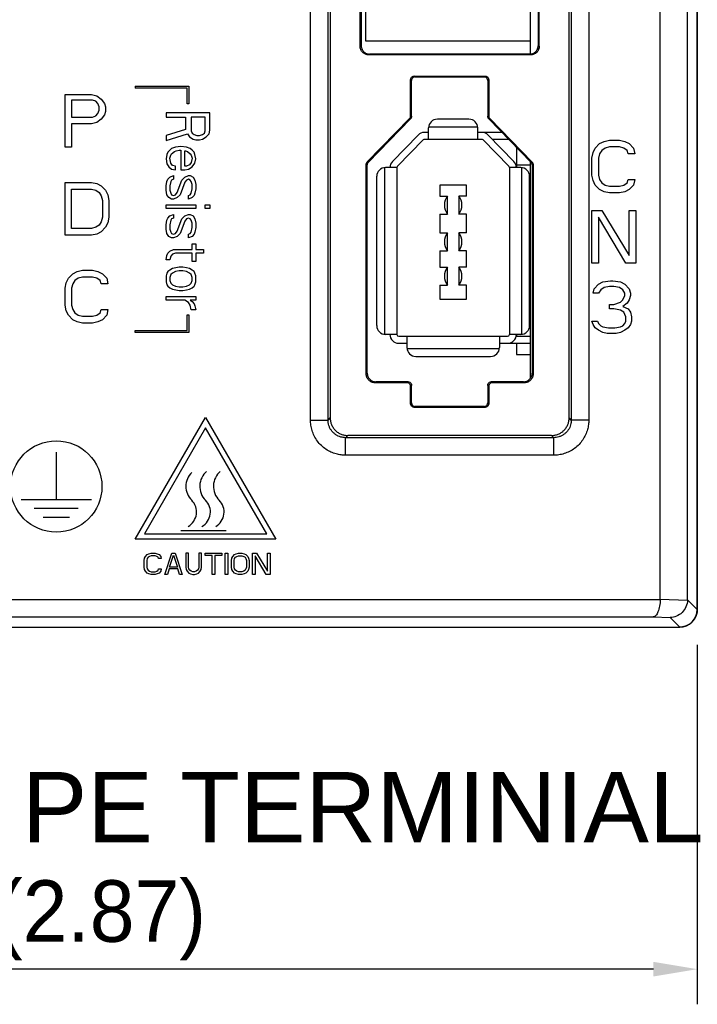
# Model space of a CAD drawing. Extents: x 101 to 1769, y -117 to 553.
# Tile 30 of 60: x 769 to 808, y 216 to 272. Entities that reach past the tile are written whole.
import ezdxf
from ezdxf.enums import TextEntityAlignment as Align

# ---------------------------------------------------------------- set-up
doc = ezdxf.new("R2010")
doc.units = 0
doc.header["$LTSCALE"] = 23.1
doc.header["$MEASUREMENT"] = 0
doc.linetypes.add('CENTER', pattern=[0.6, 0.375, -0.075, 0.075, -0.075])
doc.layers.get('0').update_dxf_attribs({"linetype": 'CONTINUOUS'})
doc.layers.get('Defpoints').update_dxf_attribs({"linetype": 'CONTINUOUS'})
doc.layers.add('03___PRT_ALL_CURVES', color=7, linetype='CONTINUOUS')
doc.layers.add('DEFAULT_1', color=7, linetype='CENTER')
doc.dimstyles.get("Standard").update_dxf_attribs({"dimtxt": 3, "dimasz": 2.5, "dimexe": 2, "dimexo": 2, "dimgap": 0.5, "dimtad": 1, "dimdec": 1, "dimzin": 0, "dimdsep": 46, "dimtxsty": 'Standard', "dimcen": 3, "dimadec": 0, "dimazin": 0, "dimtfac": 1, "dimtdec": 1, "dimtofl": 0, "dimtmove": 1, "dimatfit": 3, "dimfxl": 0, "dimtolj": 1, "dimtzin": 0, "dimarcsym": 0})

# ---------------------------------------------------------------- blocks, each defined once
blk = doc.blocks.new('*D25')
at = {"color": 0, "lineweight": -2}
for p, q in [((734.582, 242.065), (734.582, 216.099)), ((807.583, 236.563), (807.583, 216.099)), ((805.083, 218.099), (737.082, 218.099))]:
    blk.add_line(p, q, dxfattribs=at)
at = {"color": 0}
for points in [[(737.082, 218.516), (737.082, 217.683), (734.582, 218.099)], [(805.083, 218.516), (805.083, 217.683), (807.583, 218.099)]]:
    blk.add_solid(points, dxfattribs=at)
at = {"layer": 'Defpoints', "color": 0}
for p in [(734.582, 244.065), (807.583, 238.563), (734.582, 218.099)]:
    blk.add_point(p, dxfattribs=at)
at = {"color": 0, "insert": (771.083, 220.878), "char_height": 3.5, "attachment_point": 5}
blk.add_mtext('\\A1;{\\f新細明體|b0|i0|c136|p54;73(2.87)}', dxfattribs=at)

msp = doc.modelspace()

# ---------------------------------------------------------------- linework, layer by layer
at = {"color": 7, "linetype": 'Continuous'}
for p, q in [((807.582, 398.565), (807.582, 238.565)), ((807.583, 238.563), (807.583, 398.564)), ((807.024, 239.122), (807.024, 397.963)), ((805.472, 239.15), (805.472, 396.411)), ((785.559, 249.341), (785.559, 358.939)), ((786.559, 249.341), (786.559, 358.939)), ((786.682, 358.815), (786.682, 249.464)), ((800.282, 249.464), (800.282, 358.815)), ((800.405, 358.939), (800.405, 249.341)), ((801.405, 358.939), (801.405, 249.341)), ((788.383, 270.617), (788.383, 298.74)), ((788.436, 298.74), (788.436, 270.669)), ((788.682, 298.74), (788.682, 270.915)), ((798.082, 270.169), (798.082, 298.74)), ((798.531, 270.669), (798.531, 298.74)), ((798.583, 270.617), (798.583, 298.74)), ((788.436, 270.669), (788.383, 270.617)), ((788.682, 270.915), (798.082, 270.915)), ((798.583, 270.617), (798.531, 270.669)), ((788.935, 270.169), (788.883, 270.117)), ((798.084, 270.117), (788.883, 270.117)), ((798.031, 270.169), (788.935, 270.169)), ((798.084, 270.117), (798.031, 270.169)), ((791.311, 268.665), (791.259, 268.717)), ((791.259, 266.648), (791.259, 268.717)), ((791.311, 266.627), (791.311, 268.665)), ((791.458, 268.917), (795.506, 268.917)), ((791.511, 268.865), (791.458, 268.917)), ((791.511, 268.865), (795.453, 268.865)), ((795.453, 268.865), (795.506, 268.917)), ((795.653, 268.665), (795.705, 268.717)), ((795.653, 268.665), (795.653, 266.627)), ((795.705, 268.717), (795.705, 266.648)), ((771.583, 267.864), (773.083, 267.864)), ((771.583, 264.864), (771.583, 267.864)), ((773.083, 267.864), (773.396, 267.8)), ((773.146, 267.544), (771.958, 267.544)), ((771.958, 267.544), (771.958, 266.587)), ((773.333, 267.481), (773.146, 267.544)), ((773.458, 267.353), (773.333, 267.481)), ((773.396, 267.8), (773.646, 267.608)), ((773.521, 267.161), (773.458, 267.353)), ((773.646, 267.608), (773.833, 267.353)), ((773.833, 267.353), (773.896, 267.161)), ((773.333, 266.651), (773.458, 266.778)), ((773.458, 266.778), (773.521, 266.97)), ((773.521, 266.97), (773.521, 267.161)), ((773.833, 266.715), (773.646, 266.459)), ((773.896, 266.906), (773.833, 266.715)), ((773.896, 267.161), (773.896, 266.906)), ((771.958, 266.587), (773.146, 266.587)), ((773.083, 266.204), (771.958, 266.204)), ((771.958, 266.204), (771.958, 264.864)), ((773.396, 266.268), (773.083, 266.204)), ((773.146, 266.587), (773.333, 266.651)), ((773.646, 266.459), (773.396, 266.268)), ((788.79, 264.028), (791.202, 266.509)), ((788.842, 264.007), (791.254, 266.488)), ((791.202, 266.509), (791.254, 266.488)), ((791.259, 266.648), (791.311, 266.627)), ((794.582, 266.465), (792.782, 266.465)), ((795.705, 266.648), (795.653, 266.627)), ((795.762, 266.509), (795.71, 266.488)), ((795.71, 266.488), (798.124, 264.004)), ((795.762, 266.509), (798.177, 264.026)), ((791.685, 265.563), (790.223, 264.06)), ((792.282, 265.715), (792.043, 265.715)), ((792.282, 265.315), (792.282, 265.965)), ((795.079, 266.015), (792.284, 266.015)), ((795.082, 265.315), (795.082, 265.965)), ((796.461, 265.715), (795.082, 265.715)), ((797.14, 264.06), (795.679, 265.563)), ((791.972, 265.285), (790.51, 263.782)), ((795.321, 265.315), (792.043, 265.315)), ((796.854, 263.782), (795.392, 265.285)), ((796.85, 265.315), (795.921, 265.315)), ((801.771, 264.817), (802.021, 265.072)), ((802.021, 265.072), (802.271, 265.2)), ((802.271, 265.2), (802.583, 265.264)), ((802.583, 265.264), (803.146, 265.264)), ((803.146, 265.264), (803.458, 265.2)), ((803.458, 265.2), (803.708, 265.072)), ((803.708, 265.072), (803.958, 264.817)), ((771.958, 264.864), (771.583, 264.864)), ((797.282, 264.871), (797.282, 263.712)), ((801.583, 264.242), (801.646, 264.561)), ((801.646, 264.561), (801.771, 264.817)), ((802.021, 264.498), (801.958, 264.242)), ((802.146, 264.689), (802.021, 264.498)), ((802.333, 264.817), (802.146, 264.689)), ((802.583, 264.881), (802.333, 264.817)), ((803.146, 264.881), (802.583, 264.881)), ((803.396, 264.817), (803.146, 264.881)), ((803.583, 264.689), (803.396, 264.817)), ((803.646, 264.498), (803.583, 264.689)), ((804.021, 264.498), (803.646, 264.498)), ((803.958, 264.817), (804.021, 264.498)), ((788.786, 263.867), (788.733, 263.889)), ((788.733, 251.967), (788.733, 263.889)), ((788.842, 264.007), (788.79, 264.028)), ((798.082, 251.737), (798.082, 264.048)), ((798.124, 264.004), (798.177, 264.026)), ((798.181, 263.865), (798.233, 263.886)), ((798.233, 263.886), (798.233, 251.967)), ((801.583, 263.285), (801.583, 264.242)), ((801.958, 264.242), (801.958, 263.285)), ((788.786, 252.019), (788.786, 263.867)), ((789.782, 254.217), (789.782, 263.709)), ((790.482, 263.712), (789.832, 263.712)), ((790.482, 263.712), (790.482, 254.215)), ((797.532, 263.712), (796.882, 263.712)), ((796.882, 263.712), (796.882, 254.215)), ((797.282, 263.865), (798.082, 263.865)), ((797.582, 254.217), (797.582, 263.709)), ((798.181, 263.865), (798.181, 252.019)), ((771.583, 262.864), (773.083, 262.864)), ((771.583, 259.864), (771.583, 262.864)), ((773.083, 262.864), (773.396, 262.8)), ((773.396, 262.8), (773.646, 262.672)), ((789.332, 254.715), (789.332, 263.212)), ((798.032, 254.715), (798.032, 263.212)), ((801.646, 262.966), (801.583, 263.285)), ((801.771, 262.71), (801.646, 262.966)), ((801.958, 263.285), (802.021, 263.03)), ((802.021, 263.03), (802.146, 262.838)), ((802.146, 262.838), (802.333, 262.71)), ((803.396, 262.71), (803.583, 262.838)), ((803.583, 262.838), (803.646, 263.03)), ((803.646, 263.03), (804.021, 263.03)), ((804.021, 263.03), (803.958, 262.71)), ((771.958, 262.481), (773.083, 262.481)), ((771.958, 260.247), (771.958, 262.481)), ((773.083, 262.481), (773.333, 262.417)), ((773.333, 262.417), (773.521, 262.289)), ((773.521, 262.289), (773.646, 262.098)), ((773.646, 262.672), (773.896, 262.417)), ((773.896, 262.417), (774.021, 262.161)), ((794.432, 262.715), (792.932, 262.715)), ((792.932, 262.715), (792.932, 262.092)), ((794.432, 262.092), (794.432, 262.715)), ((802.021, 262.455), (801.771, 262.71)), ((802.271, 262.327), (802.021, 262.455)), ((802.583, 262.264), (802.271, 262.327)), ((802.333, 262.71), (802.583, 262.647)), ((802.583, 262.647), (803.146, 262.647)), ((803.146, 262.264), (802.583, 262.264)), ((803.146, 262.647), (803.396, 262.71)), ((803.458, 262.327), (803.146, 262.264)), ((803.708, 262.455), (803.458, 262.327)), ((803.958, 262.71), (803.708, 262.455)), ((773.646, 262.098), (773.708, 261.842)), ((773.708, 261.842), (773.708, 260.885)), ((774.021, 262.161), (774.083, 261.842)), ((774.083, 261.842), (774.083, 260.885)), ((792.932, 262.092), (793.365, 262.092)), ((793.365, 261.068), (793.365, 262.092)), ((794.432, 262.092), (793.999, 262.092)), ((793.999, 262.092), (793.999, 261.068)), ((801.583, 261.264), (802.146, 261.264)), ((801.583, 258.264), (801.583, 261.264)), ((802.146, 261.264), (803.708, 258.71)), ((803.708, 261.264), (804.083, 261.264)), ((803.708, 258.71), (803.708, 261.264)), ((804.083, 261.264), (804.083, 258.264)), ((773.646, 260.63), (773.521, 260.438)), ((773.708, 260.885), (773.646, 260.63)), ((774.021, 260.566), (773.896, 260.31)), ((774.083, 260.885), (774.021, 260.566)), ((792.932, 261.068), (793.365, 261.068)), ((792.932, 261.068), (792.932, 259.998)), ((794.432, 261.068), (793.999, 261.068)), ((794.432, 259.998), (794.432, 261.068)), ((803.521, 258.264), (801.958, 260.881)), ((801.958, 260.881), (801.958, 258.264)), ((773.083, 260.247), (771.958, 260.247)), ((773.333, 260.31), (773.083, 260.247)), ((773.521, 260.438), (773.333, 260.31)), ((773.646, 260.055), (773.396, 259.927)), ((773.896, 260.31), (773.646, 260.055)), ((792.932, 259.998), (793.365, 259.998)), ((793.365, 258.974), (793.365, 259.998)), ((794.432, 259.998), (793.999, 259.998)), ((793.999, 259.998), (793.999, 258.974)), ((798.032, 260.44), (798.082, 260.44)), ((773.083, 259.864), (771.583, 259.864)), ((773.396, 259.927), (773.083, 259.864)), ((792.932, 258.974), (793.365, 258.974)), ((792.932, 258.974), (792.932, 258.043)), ((794.432, 258.974), (793.999, 258.974)), ((794.432, 258.043), (794.432, 258.974)), ((798.032, 258.99), (798.082, 258.99)), ((772.021, 257.672), (772.271, 257.8)), ((772.271, 257.8), (772.583, 257.864)), ((772.583, 257.864), (773.146, 257.864)), ((773.146, 257.864), (773.458, 257.8)), ((773.458, 257.8), (773.708, 257.672)), ((792.932, 258.043), (793.365, 258.043)), ((793.365, 257.019), (793.365, 258.043)), ((794.432, 258.043), (793.999, 258.043)), ((793.999, 258.043), (793.999, 257.019)), ((801.958, 258.264), (801.583, 258.264)), ((804.083, 258.264), (803.521, 258.264)), ((771.583, 256.842), (771.646, 257.161)), ((771.646, 257.161), (771.771, 257.417)), ((771.771, 257.417), (772.021, 257.672)), ((772.146, 257.289), (772.021, 257.098)), ((772.333, 257.417), (772.146, 257.289)), ((772.583, 257.481), (772.333, 257.417)), ((773.146, 257.481), (772.583, 257.481)), ((773.396, 257.417), (773.146, 257.481)), ((773.583, 257.289), (773.396, 257.417)), ((773.646, 257.098), (773.583, 257.289)), ((773.708, 257.672), (773.958, 257.417)), ((773.958, 257.417), (774.021, 257.098)), ((801.958, 257.072), (802.208, 257.2)), ((802.208, 257.2), (802.646, 257.264)), ((802.646, 257.264), (802.771, 257.264)), ((802.771, 257.264), (803.208, 257.2)), ((803.208, 257.2), (803.458, 257.072)), ((771.583, 255.885), (771.583, 256.842)), ((772.021, 257.098), (771.958, 256.842)), ((771.958, 256.842), (771.958, 255.885)), ((774.021, 257.098), (773.646, 257.098)), ((792.932, 257.019), (793.365, 257.019)), ((792.932, 257.019), (792.932, 256.215)), ((794.432, 257.019), (793.999, 257.019)), ((794.432, 256.215), (794.432, 257.019)), ((801.646, 256.561), (801.708, 256.817)), ((801.708, 256.817), (801.958, 257.072)), ((802.083, 256.753), (801.958, 256.561)), ((802.271, 256.881), (802.083, 256.753)), ((802.583, 256.944), (802.271, 256.881)), ((802.833, 256.944), (802.583, 256.944)), ((803.146, 256.881), (802.833, 256.944)), ((803.333, 256.753), (803.146, 256.881)), ((803.458, 256.561), (803.333, 256.753)), ((803.458, 257.072), (803.708, 256.817)), ((803.708, 256.817), (803.771, 256.561)), ((792.932, 256.215), (794.432, 256.215)), ((801.958, 256.561), (801.646, 256.561)), ((802.833, 255.923), (803.208, 256.051)), ((803.208, 256.051), (803.333, 256.178)), ((803.333, 256.178), (803.458, 256.434)), ((803.458, 256.434), (803.458, 256.561)), ((803.708, 256.178), (803.583, 255.987)), ((803.771, 256.434), (803.708, 256.178)), ((803.771, 256.561), (803.771, 256.434)), ((771.646, 255.566), (771.583, 255.885)), ((771.771, 255.31), (771.646, 255.566)), ((771.958, 255.885), (772.021, 255.63)), ((772.021, 255.63), (772.146, 255.438)), ((773.583, 255.438), (773.646, 255.63)), ((773.646, 255.63), (774.021, 255.63)), ((774.021, 255.63), (773.958, 255.31)), ((798.032, 255.565), (798.082, 255.565)), ((802.583, 255.923), (802.833, 255.923)), ((802.583, 255.668), (802.583, 255.923)), ((802.833, 255.668), (802.583, 255.668)), ((803.208, 255.604), (802.833, 255.668)), ((803.396, 255.476), (803.208, 255.604)), ((803.583, 255.987), (803.333, 255.796)), ((803.333, 255.796), (803.646, 255.668)), ((803.646, 255.668), (803.771, 255.476)), ((772.021, 255.055), (771.771, 255.31)), ((772.271, 254.927), (772.021, 255.055)), ((772.146, 255.438), (772.333, 255.31)), ((772.583, 254.864), (772.271, 254.927)), ((772.333, 255.31), (772.583, 255.247)), ((772.583, 255.247), (773.146, 255.247)), ((773.146, 255.247), (773.396, 255.31)), ((773.458, 254.927), (773.146, 254.864)), ((773.396, 255.31), (773.583, 255.438)), ((773.708, 255.055), (773.458, 254.927)), ((773.958, 255.31), (773.708, 255.055)), ((801.583, 254.966), (801.896, 254.966)), ((801.646, 254.774), (801.583, 254.966)), ((801.896, 254.966), (801.958, 254.838)), ((803.521, 255.221), (803.396, 255.476)), ((803.458, 254.838), (803.521, 254.966)), ((803.521, 254.966), (803.521, 255.221)), ((803.771, 255.476), (803.833, 255.221)), ((803.833, 254.966), (803.771, 254.774)), ((803.833, 255.221), (803.833, 254.966)), ((773.146, 254.864), (772.583, 254.864)), ((801.771, 254.583), (801.646, 254.774)), ((801.958, 254.455), (801.771, 254.583)), ((801.958, 254.838), (802.083, 254.71)), ((802.208, 254.327), (801.958, 254.455)), ((802.083, 254.71), (802.208, 254.647)), ((802.208, 254.647), (802.521, 254.583)), ((802.521, 254.583), (802.896, 254.583)), ((802.896, 254.583), (803.208, 254.647)), ((803.208, 254.647), (803.333, 254.71)), ((803.458, 254.455), (803.208, 254.327)), ((803.333, 254.71), (803.458, 254.838)), ((803.646, 254.583), (803.458, 254.455)), ((803.771, 254.774), (803.646, 254.583)), ((790.482, 254.215), (789.832, 254.215)), ((790.582, 254.115), (796.782, 254.115)), ((791.052, 254.115), (791.052, 253.465)), ((796.312, 254.115), (796.312, 253.465)), ((797.532, 254.215), (796.882, 254.215)), ((797.282, 254.215), (797.282, 254.115)), ((797.282, 254.115), (798.082, 254.115)), ((802.458, 254.264), (802.208, 254.327)), ((802.958, 254.264), (802.458, 254.264)), ((803.208, 254.327), (802.958, 254.264)), ((790.582, 253.715), (791.052, 253.715)), ((791.054, 253.415), (796.309, 253.415)), ((796.312, 253.715), (798.082, 253.715)), ((797.282, 253.715), (797.282, 253.065)), ((791.552, 252.965), (795.812, 252.965)), ((797.282, 253.065), (798.082, 253.065)), ((788.786, 252.019), (788.733, 251.967)), ((798.181, 252.019), (798.233, 251.967)), ((789.285, 251.519), (789.233, 251.467)), ((791.059, 251.467), (789.233, 251.467)), ((791.111, 251.519), (789.285, 251.519)), ((791.059, 251.467), (791.111, 251.519)), ((791.259, 251.267), (791.311, 251.319)), ((791.259, 250.267), (791.259, 251.267)), ((791.311, 250.319), (791.311, 251.319)), ((795.705, 251.267), (795.653, 251.319)), ((795.653, 251.319), (795.653, 250.319)), ((795.705, 251.267), (795.705, 250.267)), ((797.681, 251.519), (795.853, 251.519)), ((795.905, 251.467), (795.853, 251.519)), ((797.734, 251.467), (795.905, 251.467)), ((797.681, 251.519), (797.734, 251.467)), ((791.311, 250.319), (791.259, 250.267)), ((791.511, 250.119), (791.458, 250.067)), ((795.506, 250.067), (791.458, 250.067)), ((795.453, 250.119), (791.511, 250.119)), ((795.453, 250.119), (795.506, 250.067)), ((795.653, 250.319), (795.705, 250.267)), ((775.583, 242.564), (779.583, 249.492)), ((779.583, 249.492), (783.583, 242.564)), ((785.559, 249.341), (786.559, 249.341)), ((786.559, 249.341), (786.682, 249.464)), ((800.405, 249.341), (800.282, 249.464)), ((801.405, 249.341), (800.405, 249.341)), ((779.583, 248.892), (776.103, 242.864)), ((783.064, 242.864), (779.583, 248.892)), ((787.558, 248.341), (787.681, 248.465)), ((799.406, 248.341), (787.558, 248.341)), ((787.558, 247.342), (787.558, 248.341)), ((799.283, 248.465), (787.681, 248.465)), ((799.406, 248.341), (799.283, 248.465)), ((799.406, 247.342), (799.406, 248.341)), ((771.083, 247.525), (771.083, 244.825)), ((799.406, 247.342), (787.558, 247.342)), ((769.083, 244.825), (773.083, 244.825)), ((769.833, 244.325), (772.333, 244.325)), ((770.333, 243.825), (771.833, 243.825)), ((776.103, 242.864), (783.064, 242.864)), ((778.17, 243.064), (780.76, 243.064)), ((783.583, 242.564), (775.583, 242.564)), ((766.78, 239.14), (805.472, 239.14)), ((805.472, 239.15), (807.024, 239.098)), ((807.024, 239.122), (807.583, 238.563)), ((767.272, 238.141), (805.068, 238.141)), ((805.068, 238.141), (806.039, 238.108)), ((755.882, 237.565), (806.582, 237.565)), ((766.983, 237.564), (806.584, 237.564)), ((806.039, 238.108), (806.584, 237.564))]:
    msp.add_line(p, q, dxfattribs=at)
msp.add_circle((771.083, 245.565), 2.6, dxfattribs=at)
for centre, radius, start, end in [((792.782, 265.965), 0.5, 90, 180), ((794.582, 265.965), 0.5, 0, 90), ((792.043, 265.215), 0.5, 90, 135.8069), ((795.321, 265.215), 0.5, 44.1931, 90), ((792.043, 265.215), 0.1, 90, 135.8069), ((795.321, 265.215), 0.1, 44.1931, 90), ((790.582, 263.712), 0.5, 135.8069, 180), ((796.782, 263.712), 0.5, 0, 44.1931), ((789.832, 263.212), 0.5, 90, 180), ((790.582, 263.712), 0.1, 135.8069, 180), ((796.782, 263.712), 0.1, 0, 44.1931), ((797.532, 263.212), 0.5, 0, 90), ((793.999, 261.58), 0.815, 141.1108, 218.8892), ((793.365, 261.58), 0.815, 321.1108, 38.8892), ((793.999, 259.486), 0.815, 141.1108, 218.8892), ((793.365, 259.486), 0.815, 321.1108, 38.8892), ((793.999, 257.531), 0.815, 141.1108, 218.8892), ((793.365, 257.531), 0.815, 321.1108, 38.8892), ((789.832, 254.715), 0.5, 180, 270), ((797.532, 254.715), 0.5, 270, 0), ((790.582, 254.215), 0.5, 180, 270), ((790.582, 254.215), 0.1, 180, 270), ((796.782, 254.215), 0.5, 270, 0), ((796.782, 254.215), 0.1, 270, 0), ((791.552, 253.465), 0.5, 180, 270), ((795.812, 253.465), 0.5, 270, 0), ((779.583, 245.574), 1.12, 134.8677, 225.1323), ((780.373, 245.574), 1.12, 130.6302, 225.1323), ((781.153, 245.574), 1.12, 130.6302, 225.1323), ((778.13, 244.114), 0.94, 299.2682, 45.1323), ((778.92, 244.114), 0.94, 299.2682, 45.1323), ((779.7, 244.114), 0.94, 299.2682, 45.1323), ((806.582, 238.565), 1, 270, 0)]:
    msp.add_arc(centre, radius, start, end, dxfattribs=at)
for points, start_tangent, end_tangent in [([(788.883, 270.117), (788.691, 270.155), (788.53, 270.263), (788.421, 270.425), (788.383, 270.617)], (-1, 0), (0, 1)), ([(788.436, 270.669), (788.474, 270.477), (788.582, 270.316), (788.744, 270.207), (788.935, 270.169)], (0, -1), (1, 0)), ([(798.031, 270.169), (798.223, 270.207), (798.385, 270.316), (798.493, 270.477), (798.531, 270.669)], (1, 0), (0, 1)), ([(798.583, 270.617), (798.545, 270.425), (798.437, 270.263), (798.275, 270.155), (798.084, 270.117)], (0, -1), (-1, 0)), ([(791.259, 268.717), (791.285, 268.817), (791.358, 268.89), (791.458, 268.917)], (0, 1), (1, 0)), ([(791.511, 268.865), (791.411, 268.838), (791.338, 268.765), (791.311, 268.665)], (-1, 0), (0, -1)), ([(795.653, 268.665), (795.626, 268.765), (795.553, 268.838), (795.453, 268.865)], (0, 1), (-1, 0)), ([(795.506, 268.917), (795.606, 268.89), (795.679, 268.817), (795.705, 268.717)], (1, 0), (0, -1)), ([(791.202, 266.509), (791.233, 266.55), (791.252, 266.598), (791.259, 266.648)], (0.697078, 0.716995), (0, 1)), ([(791.311, 266.627), (791.304, 266.576), (791.285, 266.529), (791.254, 266.488)], (0, -1), (-0.697078, -0.716995)), ([(795.71, 266.488), (795.679, 266.529), (795.66, 266.576), (795.653, 266.627)], (-0.697078, 0.716995), (0, 1)), ([(795.705, 266.648), (795.712, 266.598), (795.731, 266.55), (795.762, 266.509)], (0, -1), (0.697078, -0.716995)), ([(788.733, 263.889), (788.74, 263.94), (788.759, 263.987), (788.79, 264.028)], (0, 1), (0.697078, 0.716995)), ([(788.842, 264.007), (788.811, 263.966), (788.792, 263.918), (788.786, 263.867)], (-0.697078, -0.716995), (0, -1)), ([(798.181, 263.865), (798.174, 263.916), (798.155, 263.963), (798.124, 264.004)], (0, 1), (-0.697078, 0.716995)), ([(798.177, 264.026), (798.207, 263.984), (798.227, 263.937), (798.233, 263.886)], (0.697078, -0.716995), (0, -1)), ([(789.233, 251.467), (789.041, 251.505), (788.88, 251.613), (788.771, 251.775), (788.733, 251.967)], (-1, 0), (0, 1)), ([(788.786, 252.019), (788.824, 251.827), (788.932, 251.666), (789.094, 251.557), (789.285, 251.519)], (0, -1), (1, 0)), ([(797.681, 251.519), (797.873, 251.557), (798.035, 251.666), (798.143, 251.827), (798.181, 252.019)], (1, 0), (0, 1)), ([(798.233, 251.967), (798.195, 251.775), (798.087, 251.613), (797.925, 251.505), (797.734, 251.467)], (0, -1), (-1, 0)), ([(791.259, 251.267), (791.232, 251.367), (791.159, 251.44), (791.059, 251.467)], (0, 1), (-1, 0)), ([(791.111, 251.519), (791.211, 251.492), (791.284, 251.419), (791.311, 251.319)], (1, 0), (0, -1)), ([(795.653, 251.319), (795.68, 251.419), (795.753, 251.492), (795.853, 251.519)], (0, 1), (1, 0)), ([(795.905, 251.467), (795.805, 251.44), (795.732, 251.367), (795.705, 251.267)], (-1, 0), (0, -1)), ([(791.458, 250.067), (791.358, 250.094), (791.285, 250.167), (791.259, 250.267)], (-1, 0), (0, 1)), ([(791.311, 250.319), (791.338, 250.219), (791.411, 250.146), (791.511, 250.119)], (0, -1), (1, 0)), ([(795.453, 250.119), (795.553, 250.146), (795.626, 250.219), (795.653, 250.319)], (1, 0), (0, 1)), ([(795.705, 250.267), (795.679, 250.167), (795.606, 250.094), (795.506, 250.067)], (0, -1), (-1, 0)), ([(787.558, 247.342), (787.299, 247.359), (787.017, 247.417), (786.725, 247.524), (786.439, 247.684), (786.177, 247.895), (785.952, 248.151), (785.774, 248.44), (785.65, 248.746), (785.58, 249.052), (785.559, 249.341)], (-1, -0.000009), (-0.000014, 1)), ([(787.558, 248.341), (787.428, 248.35), (787.287, 248.378), (787.141, 248.432), (786.998, 248.512), (786.867, 248.618), (786.754, 248.745), (786.665, 248.89), (786.604, 249.043), (786.569, 249.196), (786.559, 249.341)], (-0.999999, -0.001222), (0.001207, 0.999999)), ([(786.682, 249.464), (786.701, 249.269), (786.758, 249.082), (786.85, 248.909), (786.975, 248.757), (787.126, 248.633), (787.299, 248.541), (787.486, 248.484), (787.681, 248.465)], (0, -1), (1, 0)), ([(799.283, 248.465), (799.478, 248.484), (799.665, 248.541), (799.838, 248.633), (799.989, 248.757), (800.114, 248.909), (800.206, 249.082), (800.263, 249.269), (800.282, 249.464)], (1, 0), (0, 1)), ([(801.405, 249.341), (801.388, 249.082), (801.33, 248.8), (801.223, 248.508), (801.063, 248.222), (800.851, 247.96), (800.596, 247.734), (800.307, 247.557), (800.001, 247.433), (799.695, 247.363), (799.406, 247.342)], (0.000009, -1), (-1, -0.000014)), ([(800.405, 249.341), (800.397, 249.211), (800.368, 249.07), (800.315, 248.924), (800.235, 248.781), (800.129, 248.65), (800.001, 248.537), (799.857, 248.448), (799.704, 248.386), (799.551, 248.352), (799.406, 248.341)], (0.001222, -0.999999), (-0.999999, 0.001207)), ([(805.472, 239.15), (805.436, 238.756), (805.344, 238.433), (805.214, 238.221), (805.068, 238.141)], (0, -1), (-0.996293, -0.086021)), ([(807.024, 239.098), (806.936, 238.708), (806.713, 238.389), (806.397, 238.182), (806.039, 238.108)], (-0.024741, -0.999694), (-0.999879, -0.01553)), ([(807.024, 239.098), (807.024, 239.114), (807.024, 239.122)], (0.024741, 0.999694), (-0.030904, 0.999522)), ([(807.483, 238.126), (807.393, 237.976), (807.327, 237.894)], (-0.437418, -0.899258), (-0.669243, -0.743044)), ([(807.517, 238.206), (807.483, 238.126)], (-0.35702, -0.934097), (-0.437418, -0.899258)), ([(807.583, 238.563), (807.534, 238.254), (807.517, 238.206)], (0, -1), (-0.35702, -0.934097)), ([(806.941, 237.629), (806.893, 237.613), (806.584, 237.564)], (-0.934097, -0.35702), (-1, 0)), ([(807.021, 237.664), (806.941, 237.629)], (-0.899258, -0.437418), (-0.934097, -0.35702)), ([(807.252, 237.82), (807.171, 237.754), (807.021, 237.664)], (-0.743044, -0.669243), (-0.899258, -0.437418)), ([(807.327, 237.894), (807.252, 237.82)], (-0.669243, -0.743044), (-0.743044, -0.669243))]:
    msp.add_spline(points, degree=3, dxfattribs=dict(at, start_tangent=start_tangent, end_tangent=end_tangent))
at = {"layer": '03___PRT_ALL_CURVES', "color": 7, "linetype": 'Continuous'}
for p, q in [((775.583, 268.334), (778.633, 268.334)), ((775.583, 268.334), (775.583, 268.234)), ((778.533, 268.234), (775.583, 268.234)), ((778.533, 267.334), (778.533, 268.234)), ((778.633, 268.334), (778.633, 267.334)), ((778.633, 267.334), (778.533, 267.334)), ((779.833, 266.834), (777.333, 266.834)), ((777.333, 266.834), (777.333, 266.584)), ((779.833, 265.834), (779.833, 266.834)), ((777.333, 266.584), (778.45, 266.584)), ((778.45, 266.584), (778.45, 265.875)), ((779.567, 266.584), (778.769, 266.584)), ((778.769, 266.584), (778.769, 265.792)), ((779.567, 265.792), (779.567, 266.584)), ((778.45, 265.875), (777.333, 265.542)), ((777.333, 265.25), (778.557, 265.625)), ((778.557, 265.625), (778.663, 265.459)), ((778.769, 265.792), (778.823, 265.667)), ((778.823, 265.667), (778.929, 265.584)), ((778.929, 265.584), (779.089, 265.542)), ((779.248, 265.542), (779.408, 265.584)), ((779.408, 265.584), (779.514, 265.667)), ((779.514, 265.667), (779.567, 265.792)), ((779.62, 265.459), (779.78, 265.625)), ((779.78, 265.625), (779.833, 265.834)), ((777.333, 265.542), (777.333, 265.25)), ((778.663, 265.459), (778.876, 265.334)), ((778.876, 265.334), (779.035, 265.292)), ((779.035, 265.292), (779.248, 265.292)), ((779.089, 265.542), (779.248, 265.542)), ((779.248, 265.292), (779.408, 265.334)), ((779.408, 265.334), (779.62, 265.459)), ((777.386, 264.459), (777.333, 264.209)), ((777.44, 264.584), (777.386, 264.459)), ((777.546, 264.709), (777.44, 264.584)), ((777.652, 264.792), (777.546, 264.709)), ((777.599, 264.417), (777.652, 264.5)), ((777.865, 264.875), (777.652, 264.792)), ((777.652, 264.5), (777.812, 264.625)), ((777.812, 264.625), (777.918, 264.667)), ((778.184, 264.917), (777.865, 264.875)), ((777.918, 264.667), (778.078, 264.709)), ((778.078, 264.709), (778.184, 264.709)), ((778.503, 264.875), (778.184, 264.917)), ((778.184, 264.709), (778.184, 263.584)), ((778.397, 264.667), (778.45, 264.667)), ((778.397, 263.792), (778.397, 264.667)), ((778.45, 264.667), (778.557, 264.625)), ((778.716, 264.792), (778.503, 264.875)), ((778.557, 264.625), (778.716, 264.5)), ((778.823, 264.709), (778.716, 264.792)), ((778.716, 264.5), (778.769, 264.417)), ((778.929, 264.584), (778.823, 264.709)), ((778.982, 264.459), (778.929, 264.584)), ((779.035, 264.209), (778.982, 264.459)), ((777.333, 264.209), (777.386, 263.917)), ((777.386, 263.917), (777.493, 263.75)), ((777.546, 264.25), (777.599, 264.417)), ((777.599, 263.959), (777.546, 264.25)), ((777.706, 263.834), (777.599, 263.959)), ((778.769, 264), (778.663, 263.875)), ((778.769, 264.417), (778.823, 264.25)), ((778.823, 264.25), (778.769, 264)), ((778.823, 263.75), (778.982, 263.959)), ((778.982, 263.959), (779.035, 264.209)), ((777.493, 263.75), (777.652, 263.625)), ((777.652, 263.625), (777.865, 263.584)), ((777.865, 263.792), (777.706, 263.834)), ((777.865, 263.584), (777.865, 263.792)), ((778.184, 263.584), (778.397, 263.584)), ((778.503, 263.792), (778.397, 263.792)), ((778.397, 263.584), (778.61, 263.625)), ((778.663, 263.875), (778.503, 263.792)), ((778.61, 263.625), (778.823, 263.75)), ((777.333, 262.667), (777.386, 262.917)), ((777.386, 262.917), (777.44, 263.042)), ((777.44, 263.042), (777.546, 263.167)), ((777.546, 263.167), (777.759, 263.25)), ((777.599, 262.917), (777.546, 262.667)), ((777.652, 263), (777.599, 262.917)), ((777.759, 263.042), (777.652, 263)), ((777.759, 263.25), (777.759, 263.042)), ((777.972, 262.292), (778.237, 263)), ((778.397, 262.875), (778.131, 262.167)), ((778.237, 263), (778.397, 263.167)), ((778.397, 263.167), (778.61, 263.25)), ((778.503, 263), (778.397, 262.875)), ((778.61, 263.042), (778.503, 263)), ((778.61, 263.25), (778.716, 263.25)), ((778.716, 263), (778.61, 263.042)), ((778.716, 263.25), (778.876, 263.167)), ((778.769, 262.917), (778.716, 263)), ((778.823, 262.75), (778.769, 262.917)), ((778.876, 263.167), (778.982, 263)), ((778.982, 263), (779.035, 262.75)), ((777.333, 262.417), (777.333, 262.667)), ((777.386, 262.167), (777.333, 262.417)), ((777.546, 262.667), (777.546, 262.417)), ((777.546, 262.417), (777.599, 262.25)), ((777.599, 262.25), (777.652, 262.167)), ((777.865, 262.167), (777.972, 262.292)), ((778.716, 262.167), (778.769, 262.25)), ((778.769, 262.25), (778.823, 262.5)), ((778.823, 262.5), (778.823, 262.75)), ((778.982, 262.25), (778.929, 262.125)), ((779.035, 262.5), (778.982, 262.25)), ((779.035, 262.75), (779.035, 262.5)), ((777.493, 262), (777.386, 262.167)), ((777.652, 261.917), (777.493, 262)), ((777.652, 262.167), (777.759, 262.125)), ((777.759, 261.917), (777.652, 261.917)), ((777.759, 262.125), (777.865, 262.167)), ((777.972, 262), (777.759, 261.917)), ((778.131, 262.167), (777.972, 262)), ((778.61, 262.125), (778.716, 262.167)), ((778.61, 261.917), (778.61, 262.125)), ((778.823, 262), (778.61, 261.917)), ((778.929, 262.125), (778.823, 262)), ((777.333, 261.584), (779.035, 261.584)), ((777.333, 261.375), (777.333, 261.584)), ((779.035, 261.375), (777.333, 261.375)), ((779.035, 261.584), (779.035, 261.375)), ((779.567, 261.584), (779.833, 261.584)), ((779.567, 261.375), (779.567, 261.584)), ((779.833, 261.375), (779.567, 261.375)), ((779.833, 261.584), (779.833, 261.375)), ((777.333, 260.459), (777.386, 260.709)), ((777.386, 260.709), (777.44, 260.834)), ((777.44, 260.834), (777.546, 260.959)), ((777.546, 260.959), (777.759, 261.042)), ((777.599, 260.709), (777.546, 260.459)), ((777.652, 260.792), (777.599, 260.709)), ((777.759, 260.834), (777.652, 260.792)), ((777.759, 261.042), (777.759, 260.834)), ((777.972, 260.084), (778.237, 260.792)), ((778.397, 260.667), (778.131, 259.959)), ((778.237, 260.792), (778.397, 260.959)), ((778.397, 260.959), (778.61, 261.042)), ((778.503, 260.792), (778.397, 260.667)), ((778.61, 260.834), (778.503, 260.792)), ((778.61, 261.042), (778.716, 261.042)), ((778.716, 260.792), (778.61, 260.834)), ((778.716, 261.042), (778.876, 260.959)), ((778.769, 260.709), (778.716, 260.792)), ((778.823, 260.542), (778.769, 260.709)), ((778.823, 260.292), (778.823, 260.542)), ((778.876, 260.959), (778.982, 260.792)), ((778.982, 260.792), (779.035, 260.542)), ((779.035, 260.542), (779.035, 260.292)), ((777.333, 260.209), (777.333, 260.459)), ((777.386, 259.959), (777.333, 260.209)), ((777.546, 260.459), (777.546, 260.209)), ((777.546, 260.209), (777.599, 260.042)), ((777.599, 260.042), (777.652, 259.959)), ((777.865, 259.959), (777.972, 260.084)), ((778.716, 259.959), (778.769, 260.042)), ((778.769, 260.042), (778.823, 260.292)), ((778.982, 260.042), (778.929, 259.917)), ((779.035, 260.292), (778.982, 260.042)), ((777.493, 259.792), (777.386, 259.959)), ((777.652, 259.709), (777.493, 259.792)), ((777.652, 259.959), (777.759, 259.917)), ((777.759, 259.709), (777.652, 259.709)), ((777.759, 259.917), (777.865, 259.959)), ((777.972, 259.792), (777.759, 259.709)), ((778.131, 259.959), (777.972, 259.792)), ((778.61, 259.917), (778.716, 259.959)), ((778.61, 259.709), (778.61, 259.917)), ((778.823, 259.792), (778.61, 259.709)), ((778.929, 259.917), (778.823, 259.792)), ((777.44, 258.834), (777.546, 258.959)), ((777.546, 258.959), (777.759, 259.042)), ((777.759, 259.042), (778.823, 259.042)), ((778.823, 259.375), (779.035, 259.375)), ((778.823, 259.042), (778.823, 259.375)), ((779.035, 259.375), (779.035, 259.042)), ((779.035, 259.042), (779.461, 259.042)), ((779.461, 259.042), (779.461, 258.834)), ((777.333, 258.459), (777.386, 258.709)), ((777.546, 258.459), (777.333, 258.459)), ((777.386, 258.709), (777.44, 258.834)), ((777.599, 258.667), (777.546, 258.459)), ((777.706, 258.792), (777.599, 258.667)), ((777.865, 258.834), (777.706, 258.792)), ((778.823, 258.834), (777.865, 258.834)), ((778.823, 258.375), (778.823, 258.834)), ((779.035, 258.375), (778.823, 258.375)), ((779.461, 258.834), (779.035, 258.834)), ((779.035, 258.834), (779.035, 258.375)), ((777.44, 257.792), (777.386, 257.709)), ((777.546, 257.875), (777.44, 257.792)), ((777.706, 257.959), (777.546, 257.875)), ((778.078, 258.042), (777.706, 257.959)), ((777.865, 257.792), (777.706, 257.709)), ((778.078, 257.834), (777.865, 257.792)), ((778.291, 258.042), (778.078, 258.042)), ((778.291, 257.834), (778.078, 257.834)), ((778.503, 258), (778.291, 258.042)), ((778.503, 257.792), (778.291, 257.834)), ((778.663, 257.959), (778.503, 258)), ((778.663, 257.709), (778.503, 257.792)), ((778.823, 257.875), (778.663, 257.959)), ((778.929, 257.792), (778.823, 257.875)), ((778.982, 257.709), (778.929, 257.792)), ((777.386, 257.709), (777.333, 257.542)), ((777.333, 257.542), (777.333, 257.209)), ((777.333, 257.209), (777.386, 257.042)), ((777.599, 257.625), (777.546, 257.459)), ((777.546, 257.459), (777.546, 257.292)), ((777.546, 257.292), (777.599, 257.125)), ((777.706, 257.709), (777.599, 257.625)), ((778.769, 257.625), (778.663, 257.709)), ((778.823, 257.459), (778.769, 257.625)), ((778.769, 257.125), (778.823, 257.292)), ((778.823, 257.292), (778.823, 257.459)), ((779.035, 257.542), (778.982, 257.709)), ((778.982, 257.042), (779.035, 257.209)), ((779.035, 257.209), (779.035, 257.542)), ((777.386, 257.042), (777.44, 256.959)), ((777.44, 256.959), (777.546, 256.875)), ((777.546, 256.875), (777.706, 256.792)), ((777.599, 257.125), (777.706, 257.042)), ((777.706, 257.042), (777.865, 256.959)), ((777.706, 256.792), (778.078, 256.709)), ((777.865, 256.959), (778.078, 256.917)), ((778.078, 256.917), (778.291, 256.917)), ((778.078, 256.709), (778.291, 256.709)), ((778.291, 256.917), (778.503, 256.959)), ((778.291, 256.709), (778.503, 256.75)), ((778.503, 256.959), (778.663, 257.042)), ((778.503, 256.75), (778.663, 256.792)), ((778.663, 257.042), (778.769, 257.125)), ((778.663, 256.792), (778.823, 256.875)), ((778.823, 256.875), (778.929, 256.959)), ((778.929, 256.959), (778.982, 257.042)), ((777.333, 256.375), (779.035, 256.375)), ((777.333, 256.167), (777.333, 256.375)), ((778.397, 256.167), (777.333, 256.167)), ((778.61, 256.042), (778.397, 256.167)), ((778.716, 255.875), (778.61, 256.042)), ((779.035, 256.167), (778.716, 256.167)), ((778.716, 256.167), (778.823, 256.084)), ((778.823, 256.084), (778.929, 255.959)), ((779.035, 256.375), (779.035, 256.167)), ((778.769, 255.625), (778.716, 255.875)), ((779.035, 255.625), (778.769, 255.625)), ((778.929, 255.959), (778.982, 255.834)), ((778.982, 255.834), (779.035, 255.625)), ((778.533, 255.334), (778.633, 255.334)), ((778.533, 254.434), (778.533, 255.334)), ((778.633, 255.334), (778.633, 254.334)), ((775.583, 254.434), (778.533, 254.434)), ((775.583, 254.334), (775.583, 254.434)), ((778.633, 254.334), (775.583, 254.334)), ((776.083, 241.355), (776.108, 241.483)), ((776.108, 241.483), (776.158, 241.585)), ((776.158, 241.585), (776.258, 241.687)), ((776.258, 241.687), (776.358, 241.738)), ((776.308, 241.534), (776.258, 241.457)), ((776.383, 241.585), (776.308, 241.534)), ((776.358, 241.738), (776.483, 241.764)), ((776.483, 241.61), (776.383, 241.585)), ((776.483, 241.764), (776.708, 241.764)), ((776.708, 241.61), (776.483, 241.61)), ((776.708, 241.764), (776.833, 241.738)), ((776.808, 241.585), (776.708, 241.61)), ((776.883, 241.534), (776.808, 241.585)), ((776.833, 241.738), (776.933, 241.687)), ((776.908, 241.457), (776.883, 241.534)), ((776.933, 241.687), (777.033, 241.585)), ((777.033, 241.585), (777.058, 241.457)), ((777.258, 240.564), (777.658, 241.764)), ((777.533, 240.972), (777.758, 241.661)), ((777.658, 241.764), (777.858, 241.764)), ((777.758, 241.661), (777.983, 240.972)), ((777.858, 241.764), (778.258, 240.564)), ((778.608, 241.764), (778.458, 241.764)), ((778.458, 241.764), (778.458, 240.972)), ((778.608, 240.972), (778.608, 241.764)), ((779.358, 241.764), (779.208, 241.764)), ((779.208, 241.764), (779.208, 240.972)), ((779.358, 240.972), (779.358, 241.764)), ((779.558, 241.764), (780.508, 241.764)), ((779.558, 241.636), (779.558, 241.764)), ((779.958, 241.636), (779.558, 241.636)), ((779.958, 240.564), (779.958, 241.636)), ((780.508, 241.636), (780.108, 241.636)), ((780.108, 241.636), (780.108, 240.564)), ((780.508, 241.764), (780.508, 241.636)), ((780.708, 241.764), (780.858, 241.764)), ((780.708, 240.564), (780.708, 241.764)), ((780.858, 241.764), (780.858, 240.564)), ((781.058, 241.355), (781.083, 241.483)), ((781.083, 241.483), (781.133, 241.585)), ((781.133, 241.585), (781.233, 241.687)), ((781.233, 241.687), (781.333, 241.738)), ((781.233, 241.457), (781.283, 241.534)), ((781.283, 241.534), (781.358, 241.585)), ((781.333, 241.738), (781.458, 241.764)), ((781.358, 241.585), (781.458, 241.61)), ((781.458, 241.764), (781.658, 241.764)), ((781.458, 241.61), (781.658, 241.61)), ((781.658, 241.764), (781.783, 241.738)), ((781.658, 241.61), (781.758, 241.585)), ((781.758, 241.585), (781.833, 241.534)), ((781.783, 241.738), (781.883, 241.687)), ((781.833, 241.534), (781.883, 241.457)), ((781.883, 241.687), (781.983, 241.585)), ((781.983, 241.585), (782.033, 241.483)), ((782.033, 241.483), (782.058, 241.355)), ((782.258, 241.764), (782.483, 241.764)), ((782.258, 240.564), (782.258, 241.764)), ((783.033, 240.564), (782.408, 241.61)), ((782.408, 241.61), (782.408, 240.564)), ((782.483, 241.764), (783.108, 240.742)), ((783.108, 241.764), (783.258, 241.764)), ((783.108, 240.742), (783.108, 241.764)), ((783.258, 241.764), (783.258, 240.564)), ((776.083, 240.972), (776.083, 241.355)), ((776.108, 240.844), (776.083, 240.972)), ((776.258, 241.457), (776.233, 241.355)), ((776.233, 241.355), (776.233, 240.972)), ((776.233, 240.972), (776.258, 240.87)), ((777.058, 241.457), (776.908, 241.457)), ((777.983, 240.972), (777.533, 240.972)), ((778.458, 240.972), (778.483, 240.844)), ((778.633, 240.87), (778.608, 240.972)), ((779.208, 240.972), (779.183, 240.87)), ((779.333, 240.844), (779.358, 240.972)), ((781.058, 240.972), (781.058, 241.355)), ((781.083, 240.844), (781.058, 240.972)), ((781.208, 241.355), (781.233, 241.457)), ((781.208, 240.972), (781.208, 241.355)), ((781.233, 240.87), (781.208, 240.972)), ((781.883, 241.457), (781.908, 241.355)), ((781.908, 240.972), (781.883, 240.87)), ((781.908, 241.355), (781.908, 240.972)), ((782.058, 240.972), (782.033, 240.844)), ((782.058, 241.355), (782.058, 240.972)), ((776.158, 240.742), (776.108, 240.844)), ((776.258, 240.64), (776.158, 240.742)), ((776.258, 240.87), (776.308, 240.793)), ((776.358, 240.589), (776.258, 240.64)), ((776.308, 240.793), (776.383, 240.742)), ((776.483, 240.564), (776.358, 240.589)), ((776.383, 240.742), (776.483, 240.717)), ((776.483, 240.717), (776.708, 240.717)), ((776.708, 240.564), (776.483, 240.564)), ((776.708, 240.717), (776.808, 240.742)), ((776.833, 240.589), (776.708, 240.564)), ((776.808, 240.742), (776.883, 240.793)), ((776.933, 240.64), (776.833, 240.589)), ((776.883, 240.793), (776.908, 240.87)), ((776.908, 240.87), (777.058, 240.87)), ((777.033, 240.742), (776.933, 240.64)), ((777.058, 240.87), (777.033, 240.742)), ((777.408, 240.564), (777.258, 240.564)), ((777.508, 240.87), (777.408, 240.564)), ((778.008, 240.87), (777.508, 240.87)), ((778.108, 240.564), (778.008, 240.87)), ((778.258, 240.564), (778.108, 240.564)), ((778.483, 240.844), (778.533, 240.742)), ((778.533, 240.742), (778.633, 240.64)), ((778.683, 240.793), (778.633, 240.87)), ((778.633, 240.64), (778.733, 240.589)), ((778.758, 240.742), (778.683, 240.793)), ((778.733, 240.589), (778.858, 240.564)), ((778.858, 240.717), (778.758, 240.742)), ((778.958, 240.717), (778.858, 240.717)), ((778.858, 240.564), (778.958, 240.564)), ((779.058, 240.742), (778.958, 240.717)), ((778.958, 240.564), (779.083, 240.589)), ((779.133, 240.793), (779.058, 240.742)), ((779.083, 240.589), (779.183, 240.64)), ((779.183, 240.87), (779.133, 240.793)), ((779.183, 240.64), (779.283, 240.742)), ((779.283, 240.742), (779.333, 240.844)), ((780.108, 240.564), (779.958, 240.564)), ((780.858, 240.564), (780.708, 240.564)), ((781.133, 240.742), (781.083, 240.844)), ((781.233, 240.64), (781.133, 240.742)), ((781.283, 240.793), (781.233, 240.87)), ((781.333, 240.589), (781.233, 240.64)), ((781.358, 240.742), (781.283, 240.793)), ((781.458, 240.564), (781.333, 240.589)), ((781.458, 240.717), (781.358, 240.742)), ((781.658, 240.717), (781.458, 240.717)), ((781.658, 240.564), (781.458, 240.564)), ((781.758, 240.742), (781.658, 240.717)), ((781.783, 240.589), (781.658, 240.564)), ((781.833, 240.793), (781.758, 240.742)), ((781.883, 240.64), (781.783, 240.589)), ((781.883, 240.87), (781.833, 240.793)), ((781.983, 240.742), (781.883, 240.64)), ((782.033, 240.844), (781.983, 240.742)), ((782.408, 240.564), (782.258, 240.564)), ((783.258, 240.564), (783.033, 240.564))]:
    msp.add_line(p, q, dxfattribs=at)

# ---------------------------------------------------------------- texts
at = {"color": 7, "linetype": 'Continuous', "width": 0.7}
msp.add_text('SCALE  ', height=0.002, dxfattribs=at).set_placement((769.609, 230.37), (769.619, 230.37), align=Align.FIT)
at = {"color": 7, "linetype": 'Continuous'}
msp.add_text('0.500', height=0.002, dxfattribs=at).set_placement((769.619, 230.37), (769.626, 230.37), align=Align.FIT)
at = {"layer": 'DEFAULT_1', "linetype": 'Continuous', "insert": (769.125, 229.317), "char_height": 4, "width": 120, "attachment_point": 1}
msp.add_mtext('{\\fArial|b0|i0|c0|p34;PE TERMINIAL}', dxfattribs=at)

# ---------------------------------------------------------------- dimensions: what is measured, and where the dimension line sits
dim = msp.add_linear_dim(base=(734.582, 218.099), p1=(807.583, 238.563), p2=(734.582, 244.065), text='{\\f新細明體|b0|i0|c136|p54;73(2.87)}', dimstyle='Standard', override={"dimtxt": 3.5, "dimasz": 2.5, "dimexe": 2, "dimexo": 2, "dimgap": 0.5, "dimdec": 0, "dimlfac": 2, "dimzin": 0, "dimcen": 3, "dimtol": 0, "dimtdec": 0, "dimtzin": 0})
dim.commit()
dim.dimension.update_dxf_attribs({"geometry": '*D25', "text_midpoint": (771.083, 220.878)})

doc.saveas('drawing.dxf')
